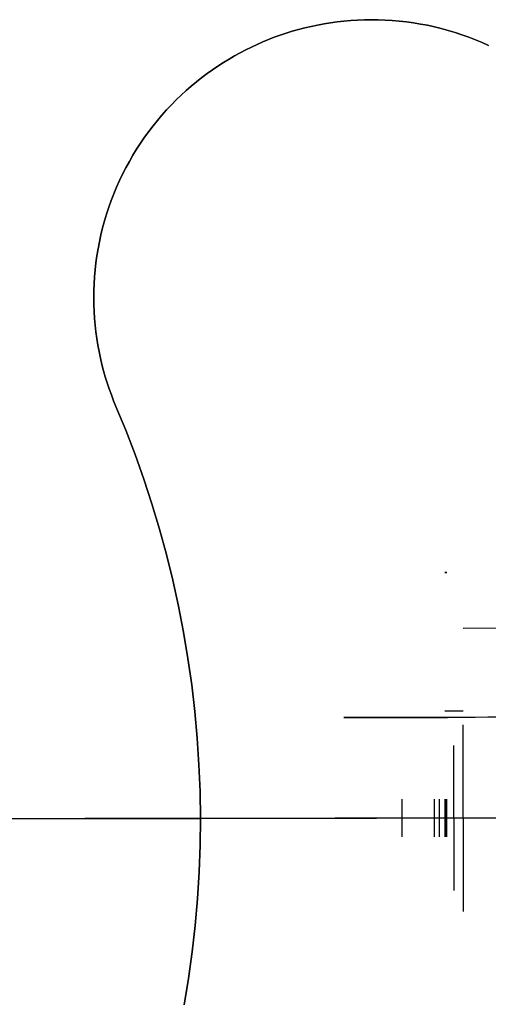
# Model space of a CAD drawing. Header units: millimetres. Extents: x -2852 to 102, y -106 to 97.
# Tile 11 of 256: x -2729 to -2717, y -11 to 15. Entities that reach past the tile are written whole.
import ezdxf

# ---------------------------------------------------------------- set-up
doc = ezdxf.new("R2010")
doc.units = ezdxf.units.MM
doc.header["$MEASUREMENT"] = 0
doc.layers.add('IGES level 0', color=252, linetype='Continuous')
doc.layers.add('Predefinito', color=5, linetype='Continuous')

msp = doc.modelspace()

# ---------------------------------------------------------------- linework, layer by layer
at = {"color": 255, "linetype": 'Continuous', "lineweight": 15}
for points in [[(-2716.759, 14.122), (-2716.933, 14.2), (-2717.109, 14.273), (-2717.287, 14.342), (-2717.467, 14.407), (-2717.648, 14.466), (-2717.83, 14.521), (-2718.014, 14.571), (-2718.198, 14.617), (-2718.384, 14.657), (-2718.569, 14.692), (-2718.755, 14.723), (-2718.942, 14.749), (-2719.128, 14.77), (-2719.314, 14.786), (-2719.5, 14.798), (-2719.685, 14.805), (-2719.869, 14.807), (-2720.053, 14.804), (-2720.235, 14.797), (-2720.417, 14.786), (-2720.596, 14.77), (-2720.775, 14.75), (-2720.952, 14.726), (-2721.126, 14.698), (-2721.299, 14.665), (-2721.47, 14.629), (-2721.639, 14.589), (-2721.806, 14.546), (-2721.97, 14.499), (-2722.132, 14.449), (-2722.291, 14.395), (-2722.448, 14.339), (-2722.602, 14.279), (-2722.753, 14.217), (-2722.903, 14.151), (-2723.053, 14.081), (-2723.202, 14.007), (-2723.351, 13.929), (-2723.5, 13.847), (-2723.647, 13.761), (-2723.794, 13.671), (-2723.94, 13.577), (-2724.084, 13.479), (-2724.227, 13.376), (-2724.369, 13.27), (-2724.509, 13.159), (-2724.647, 13.044), (-2724.783, 12.926), (-2724.916, 12.803), (-2725.048, 12.676), (-2725.177, 12.545), (-2725.303, 12.411), (-2725.426, 12.273), (-2725.547, 12.131), (-2725.664, 11.985), (-2725.778, 11.836), (-2725.888, 11.684), (-2725.995, 11.529), (-2726.098, 11.37), (-2726.197, 11.208), (-2726.292, 11.044), (-2726.383, 10.877), (-2726.47, 10.707), (-2726.552, 10.535), (-2726.631, 10.361), (-2726.704, 10.185), (-2726.773, 10.007), (-2726.837, 9.827), (-2726.897, 9.646), (-2726.952, 9.464), (-2727.002, 9.28), (-2727.047, 9.096), (-2727.088, 8.911), (-2727.123, 8.725), (-2727.154, 8.539), (-2727.18, 8.352), (-2727.201, 8.166), (-2727.217, 7.98), (-2727.228, 7.794), (-2727.235, 7.609), (-2727.237, 7.425), (-2727.235, 7.241), (-2727.228, 7.059), (-2727.217, 6.878), (-2727.201, 6.698), (-2727.181, 6.519), (-2727.157, 6.343), (-2727.128, 6.168), (-2727.096, 5.995), (-2727.06, 5.824), (-2727.02, 5.655), (-2726.977, 5.488), (-2726.93, 5.324), (-2726.879, 5.162), (-2726.826, 5.003), (-2726.769, 4.846), (-2726.71, 4.692), (-2726.647, 4.541)], [(-2724.84, -11.343), (-2724.725, -10.645), (-2724.627, -9.943), (-2724.547, -9.238), (-2724.485, -8.53), (-2724.441, -7.82), (-2724.414, -7.109), (-2724.406, -6.397), (-2724.416, -5.685), (-2724.444, -4.973), (-2724.491, -4.264), (-2724.555, -3.556), (-2724.637, -2.851), (-2724.736, -2.149), (-2724.853, -1.452), (-2724.988, -0.759), (-2725.139, -0.072), (-2725.307, 0.61), (-2725.491, 1.285), (-2725.692, 1.952), (-2725.908, 2.612), (-2726.14, 3.264), (-2726.386, 3.907), (-2726.647, 4.541)]]:
    msp.add_lwpolyline(points, dxfattribs=at)
at = {"layer": 'IGES level 0'}
for points in [[(-2850.406, -6.569), (-2654.406, -6.301)], [(-2747.406, -6.428), (-2654.406, -6.301)], [(-2654.406, -6.301), (-2747.406, -6.428)]]:
    msp.add_lwpolyline(points, dxfattribs=at)
at = {"layer": 'Predefinito'}
for points in [[(-2716.759, 14.122), (-2716.933, 14.2), (-2717.109, 14.273), (-2717.287, 14.342), (-2717.467, 14.407), (-2717.648, 14.466), (-2717.83, 14.521), (-2718.014, 14.571), (-2718.198, 14.617), (-2718.384, 14.657), (-2718.569, 14.692), (-2718.755, 14.723), (-2718.942, 14.749), (-2719.128, 14.77), (-2719.314, 14.786), (-2719.5, 14.798), (-2719.685, 14.805), (-2719.869, 14.807), (-2720.053, 14.804), (-2720.235, 14.797), (-2720.417, 14.786), (-2720.596, 14.77), (-2720.775, 14.75), (-2720.952, 14.726), (-2721.126, 14.698), (-2721.299, 14.665), (-2721.47, 14.629), (-2721.639, 14.589), (-2721.806, 14.546), (-2721.97, 14.499), (-2722.132, 14.449), (-2722.291, 14.395), (-2722.448, 14.339), (-2722.602, 14.279), (-2722.753, 14.217), (-2722.903, 14.151), (-2723.053, 14.081), (-2723.202, 14.007), (-2723.351, 13.929), (-2723.5, 13.847), (-2723.647, 13.761), (-2723.794, 13.671), (-2723.94, 13.577), (-2724.084, 13.479), (-2724.227, 13.376), (-2724.369, 13.27), (-2724.509, 13.159), (-2724.647, 13.044), (-2724.783, 12.926), (-2724.916, 12.803), (-2725.048, 12.676), (-2725.177, 12.545), (-2725.303, 12.411), (-2725.426, 12.273), (-2725.547, 12.131), (-2725.664, 11.985), (-2725.778, 11.836), (-2725.888, 11.684), (-2725.995, 11.529), (-2726.098, 11.37), (-2726.197, 11.208), (-2726.292, 11.044), (-2726.383, 10.877), (-2726.47, 10.707), (-2726.552, 10.535), (-2726.631, 10.361), (-2726.704, 10.185), (-2726.773, 10.007), (-2726.837, 9.827), (-2726.897, 9.646), (-2726.952, 9.464), (-2727.002, 9.28), (-2727.047, 9.096), (-2727.088, 8.911), (-2727.123, 8.725), (-2727.154, 8.539), (-2727.18, 8.352), (-2727.201, 8.166), (-2727.217, 7.98), (-2727.228, 7.794), (-2727.235, 7.609), (-2727.237, 7.425), (-2727.235, 7.241), (-2727.228, 7.059), (-2727.217, 6.878), (-2727.201, 6.698), (-2727.181, 6.519), (-2727.157, 6.343), (-2727.128, 6.168), (-2727.096, 5.995), (-2727.06, 5.824), (-2727.02, 5.655), (-2726.977, 5.488), (-2726.93, 5.324), (-2726.879, 5.162), (-2726.826, 5.003), (-2726.769, 4.846), (-2726.71, 4.692), (-2726.647, 4.541)], [(-2726.647, 4.541), (-2726.71, 4.692), (-2726.769, 4.846), (-2726.826, 5.003), (-2726.879, 5.162), (-2726.93, 5.324), (-2726.977, 5.488), (-2727.02, 5.655), (-2727.06, 5.824), (-2727.096, 5.995), (-2727.128, 6.168), (-2727.157, 6.343), (-2727.181, 6.519), (-2727.201, 6.698), (-2727.217, 6.878), (-2727.228, 7.059), (-2727.235, 7.241), (-2727.237, 7.425), (-2727.235, 7.609), (-2727.228, 7.794), (-2727.217, 7.98), (-2727.201, 8.166), (-2727.18, 8.352), (-2727.154, 8.539), (-2727.123, 8.725), (-2727.088, 8.911), (-2727.047, 9.096), (-2727.002, 9.28), (-2726.952, 9.464), (-2726.897, 9.646), (-2726.837, 9.827), (-2726.773, 10.007), (-2726.704, 10.185), (-2726.631, 10.361), (-2726.552, 10.535), (-2726.47, 10.707), (-2726.383, 10.877), (-2726.292, 11.044), (-2726.197, 11.208), (-2726.098, 11.37), (-2725.995, 11.529), (-2725.888, 11.684), (-2725.778, 11.836), (-2725.664, 11.985), (-2725.547, 12.131), (-2725.426, 12.273), (-2725.303, 12.411), (-2725.177, 12.545), (-2725.048, 12.676), (-2724.916, 12.803), (-2724.783, 12.926), (-2724.647, 13.044), (-2724.509, 13.159), (-2724.369, 13.27), (-2724.227, 13.376), (-2724.084, 13.479), (-2723.94, 13.577), (-2723.794, 13.671), (-2723.647, 13.761), (-2723.5, 13.847), (-2723.351, 13.929), (-2723.202, 14.007), (-2723.053, 14.081), (-2722.903, 14.151), (-2722.753, 14.217), (-2722.602, 14.279), (-2722.448, 14.339), (-2722.291, 14.395), (-2722.132, 14.449), (-2721.97, 14.499), (-2721.806, 14.546), (-2721.639, 14.589), (-2721.47, 14.629), (-2721.299, 14.665), (-2721.126, 14.698), (-2720.952, 14.726), (-2720.775, 14.75), (-2720.596, 14.77), (-2720.417, 14.786), (-2720.235, 14.797), (-2720.053, 14.804), (-2719.869, 14.807), (-2719.685, 14.805), (-2719.5, 14.798), (-2719.314, 14.786), (-2719.128, 14.77), (-2718.942, 14.749), (-2718.755, 14.723), (-2718.569, 14.692), (-2718.384, 14.657), (-2718.198, 14.617), (-2718.014, 14.571), (-2717.83, 14.521), (-2717.648, 14.466), (-2717.467, 14.407), (-2717.287, 14.342), (-2717.109, 14.273), (-2716.933, 14.2), (-2716.759, 14.122)], [(-2716.759, 14.122), (-2716.933, 14.2), (-2717.109, 14.273), (-2717.287, 14.342), (-2717.467, 14.407), (-2717.648, 14.466), (-2717.83, 14.521), (-2718.014, 14.571), (-2718.198, 14.617), (-2718.384, 14.657), (-2718.569, 14.692), (-2718.755, 14.723), (-2718.942, 14.749), (-2719.128, 14.77), (-2719.314, 14.786), (-2719.5, 14.798), (-2719.685, 14.805), (-2719.869, 14.807), (-2720.053, 14.804), (-2720.235, 14.797), (-2720.417, 14.786), (-2720.596, 14.77), (-2720.775, 14.75), (-2720.952, 14.726), (-2721.126, 14.698), (-2721.299, 14.665), (-2721.47, 14.629), (-2721.639, 14.589), (-2721.806, 14.546), (-2721.97, 14.499), (-2722.132, 14.449), (-2722.291, 14.395), (-2722.448, 14.339), (-2722.602, 14.279), (-2722.753, 14.217), (-2722.903, 14.151), (-2723.053, 14.081), (-2723.202, 14.007), (-2723.351, 13.929), (-2723.5, 13.847), (-2723.647, 13.761), (-2723.794, 13.671), (-2723.94, 13.577), (-2724.084, 13.479), (-2724.227, 13.376), (-2724.369, 13.27), (-2724.509, 13.159), (-2724.647, 13.044), (-2724.783, 12.926), (-2724.916, 12.803), (-2725.048, 12.676), (-2725.177, 12.545), (-2725.303, 12.411), (-2725.426, 12.273), (-2725.547, 12.131), (-2725.664, 11.985), (-2725.778, 11.836), (-2725.888, 11.684), (-2725.995, 11.529), (-2726.098, 11.37), (-2726.197, 11.208), (-2726.292, 11.044), (-2726.383, 10.877), (-2726.47, 10.707), (-2726.552, 10.535), (-2726.631, 10.361), (-2726.704, 10.185), (-2726.773, 10.007), (-2726.837, 9.827), (-2726.897, 9.646), (-2726.952, 9.464), (-2727.002, 9.28), (-2727.047, 9.096), (-2727.088, 8.911), (-2727.123, 8.725), (-2727.154, 8.539), (-2727.18, 8.352), (-2727.201, 8.166), (-2727.217, 7.98), (-2727.228, 7.794), (-2727.235, 7.609), (-2727.237, 7.425), (-2727.235, 7.241), (-2727.228, 7.059), (-2727.217, 6.878), (-2727.201, 6.698), (-2727.181, 6.519), (-2727.157, 6.343), (-2727.128, 6.168), (-2727.096, 5.995), (-2727.06, 5.824), (-2727.02, 5.655), (-2726.977, 5.488), (-2726.93, 5.324), (-2726.879, 5.162), (-2726.826, 5.003), (-2726.769, 4.846), (-2726.71, 4.692), (-2726.647, 4.541)], [(-2726.647, 4.541), (-2726.71, 4.692), (-2726.769, 4.846), (-2726.826, 5.003), (-2726.879, 5.162), (-2726.93, 5.324), (-2726.977, 5.488), (-2727.02, 5.655), (-2727.06, 5.824), (-2727.096, 5.995), (-2727.128, 6.168), (-2727.157, 6.343), (-2727.181, 6.519), (-2727.201, 6.698), (-2727.217, 6.878), (-2727.228, 7.059), (-2727.235, 7.241), (-2727.237, 7.425), (-2727.235, 7.609), (-2727.228, 7.794), (-2727.217, 7.98), (-2727.201, 8.166), (-2727.18, 8.352), (-2727.154, 8.539), (-2727.123, 8.725), (-2727.088, 8.911), (-2727.047, 9.096), (-2727.002, 9.28), (-2726.952, 9.464), (-2726.897, 9.646), (-2726.837, 9.827), (-2726.773, 10.007), (-2726.704, 10.185), (-2726.631, 10.361), (-2726.552, 10.535), (-2726.47, 10.707), (-2726.383, 10.877), (-2726.292, 11.044), (-2726.197, 11.208), (-2726.098, 11.37), (-2725.995, 11.529), (-2725.888, 11.684), (-2725.778, 11.836), (-2725.664, 11.985), (-2725.547, 12.131), (-2725.426, 12.273), (-2725.303, 12.411), (-2725.177, 12.545), (-2725.048, 12.676), (-2724.916, 12.803), (-2724.783, 12.926), (-2724.647, 13.044), (-2724.509, 13.159), (-2724.369, 13.27), (-2724.227, 13.376), (-2724.084, 13.479), (-2723.94, 13.577), (-2723.794, 13.671), (-2723.647, 13.761), (-2723.5, 13.847), (-2723.351, 13.929), (-2723.202, 14.007), (-2723.053, 14.081), (-2722.903, 14.151), (-2722.753, 14.217), (-2722.602, 14.279), (-2722.448, 14.339), (-2722.291, 14.395), (-2722.132, 14.449), (-2721.97, 14.499), (-2721.806, 14.546), (-2721.639, 14.589), (-2721.47, 14.629), (-2721.299, 14.665), (-2721.126, 14.698), (-2720.952, 14.726), (-2720.775, 14.75), (-2720.596, 14.77), (-2720.417, 14.786), (-2720.235, 14.797), (-2720.053, 14.804), (-2719.869, 14.807), (-2719.685, 14.805), (-2719.5, 14.798), (-2719.314, 14.786), (-2719.128, 14.77), (-2718.942, 14.749), (-2718.755, 14.723), (-2718.569, 14.692), (-2718.384, 14.657), (-2718.198, 14.617), (-2718.014, 14.571), (-2717.83, 14.521), (-2717.648, 14.466), (-2717.467, 14.407), (-2717.287, 14.342), (-2717.109, 14.273), (-2716.933, 14.2), (-2716.759, 14.122)], [(-2716.759, 14.122), (-2716.933, 14.2), (-2717.109, 14.273), (-2717.287, 14.342), (-2717.467, 14.407), (-2717.648, 14.466), (-2717.83, 14.521), (-2718.014, 14.571), (-2718.198, 14.617), (-2718.384, 14.657), (-2718.569, 14.692), (-2718.755, 14.723), (-2718.942, 14.749), (-2719.128, 14.77), (-2719.314, 14.786), (-2719.5, 14.798), (-2719.685, 14.805), (-2719.869, 14.807), (-2720.053, 14.804), (-2720.235, 14.797), (-2720.417, 14.786), (-2720.596, 14.77), (-2720.775, 14.75), (-2720.952, 14.726), (-2721.126, 14.698), (-2721.299, 14.665), (-2721.47, 14.629), (-2721.639, 14.589), (-2721.806, 14.546), (-2721.97, 14.499), (-2722.132, 14.449), (-2722.291, 14.395), (-2722.448, 14.339), (-2722.602, 14.279), (-2722.753, 14.217), (-2722.903, 14.151), (-2723.053, 14.081), (-2723.202, 14.007), (-2723.351, 13.929), (-2723.5, 13.847), (-2723.647, 13.761), (-2723.794, 13.671), (-2723.94, 13.577), (-2724.084, 13.479), (-2724.227, 13.376), (-2724.369, 13.27), (-2724.509, 13.159), (-2724.647, 13.044), (-2724.783, 12.926), (-2724.916, 12.803), (-2725.048, 12.676), (-2725.177, 12.545), (-2725.303, 12.411), (-2725.426, 12.273), (-2725.547, 12.131), (-2725.664, 11.985), (-2725.778, 11.836), (-2725.888, 11.684), (-2725.995, 11.529), (-2726.098, 11.37), (-2726.197, 11.208), (-2726.292, 11.044), (-2726.383, 10.877), (-2726.47, 10.707), (-2726.552, 10.535), (-2726.631, 10.361), (-2726.704, 10.185), (-2726.773, 10.007), (-2726.837, 9.827), (-2726.897, 9.646), (-2726.952, 9.464), (-2727.002, 9.28), (-2727.047, 9.096), (-2727.088, 8.911), (-2727.123, 8.725), (-2727.154, 8.539), (-2727.18, 8.352), (-2727.201, 8.166), (-2727.217, 7.98), (-2727.228, 7.794), (-2727.235, 7.609), (-2727.237, 7.425), (-2727.235, 7.241), (-2727.228, 7.059), (-2727.217, 6.878), (-2727.201, 6.698), (-2727.181, 6.519), (-2727.157, 6.343), (-2727.128, 6.168), (-2727.096, 5.995), (-2727.06, 5.824), (-2727.02, 5.655), (-2726.977, 5.488), (-2726.93, 5.324), (-2726.879, 5.162), (-2726.826, 5.003), (-2726.769, 4.846), (-2726.71, 4.692), (-2726.647, 4.541)], [(-2724.84, -11.343), (-2724.725, -10.645), (-2724.627, -9.943), (-2724.547, -9.238), (-2724.485, -8.53), (-2724.441, -7.82), (-2724.414, -7.109), (-2724.406, -6.397), (-2724.416, -5.685), (-2724.444, -4.973), (-2724.491, -4.264), (-2724.555, -3.556), (-2724.637, -2.851), (-2724.736, -2.149), (-2724.853, -1.452), (-2724.988, -0.759), (-2725.139, -0.072), (-2725.307, 0.61), (-2725.491, 1.285), (-2725.692, 1.952), (-2725.908, 2.612), (-2726.14, 3.264), (-2726.386, 3.907), (-2726.647, 4.541)], [(-2724.84, -11.343), (-2724.725, -10.645), (-2724.627, -9.943), (-2724.547, -9.238), (-2724.485, -8.53), (-2724.441, -7.82), (-2724.414, -7.109), (-2724.406, -6.397), (-2724.416, -5.685), (-2724.444, -4.973), (-2724.491, -4.264), (-2724.555, -3.556), (-2724.637, -2.851), (-2724.736, -2.149), (-2724.853, -1.452), (-2724.988, -0.759), (-2725.139, -0.072), (-2725.307, 0.61), (-2725.491, 1.285), (-2725.692, 1.952), (-2725.908, 2.612), (-2726.14, 3.264), (-2726.386, 3.907), (-2726.647, 4.541)], [(-2726.647, 4.541), (-2726.386, 3.907), (-2726.14, 3.264), (-2725.908, 2.612), (-2725.692, 1.952), (-2725.491, 1.285), (-2725.307, 0.61), (-2725.139, -0.072), (-2724.988, -0.759), (-2724.853, -1.452), (-2724.736, -2.149), (-2724.637, -2.851), (-2724.555, -3.556), (-2724.491, -4.264), (-2724.444, -4.973), (-2724.416, -5.685), (-2724.406, -6.397), (-2724.414, -7.109), (-2724.441, -7.82), (-2724.485, -8.53), (-2724.547, -9.238), (-2724.627, -9.943), (-2724.725, -10.645), (-2724.84, -11.343)], [(-2724.84, -11.343), (-2724.725, -10.645), (-2724.627, -9.943), (-2724.547, -9.238), (-2724.485, -8.53), (-2724.441, -7.82), (-2724.414, -7.109), (-2724.406, -6.397), (-2724.416, -5.685), (-2724.444, -4.973), (-2724.491, -4.264), (-2724.555, -3.556), (-2724.637, -2.851), (-2724.736, -2.149), (-2724.853, -1.452), (-2724.988, -0.759), (-2725.139, -0.072), (-2725.307, 0.61), (-2725.491, 1.285), (-2725.692, 1.952), (-2725.908, 2.612), (-2726.14, 3.264), (-2726.386, 3.907), (-2726.647, 4.541)], [(-2726.647, 4.541), (-2726.386, 3.907), (-2726.14, 3.264), (-2725.908, 2.612), (-2725.692, 1.952), (-2725.491, 1.285), (-2725.307, 0.61), (-2725.139, -0.072), (-2724.988, -0.759), (-2724.853, -1.452), (-2724.736, -2.149), (-2724.637, -2.851), (-2724.555, -3.556), (-2724.491, -4.264), (-2724.444, -4.973), (-2724.416, -5.685), (-2724.406, -6.397), (-2724.414, -7.109), (-2724.441, -7.82), (-2724.485, -8.53), (-2724.547, -9.238), (-2724.627, -9.943), (-2724.725, -10.645), (-2724.84, -11.343)], [(-2717.426, -8.865), (-2717.433, -3.909)], [(-2717.673, -8.31), (-2717.678, -4.465)], [(-2719.064, -5.889), (-2719.063, -6.889)], [(-2718.202, -5.888), (-2718.201, -6.888)], [(-2718.074, -5.888), (-2718.072, -6.888)], [(-2717.922, -5.888), (-2717.92, -6.888)], [(-2717.895, -6.888), (-2717.896, -5.888)], [(-2717.869, -6.888), (-2717.87, -5.888)], [(-2780.406, -6.473), (-2724.406, -6.397)], [(-2780.406, -6.473), (-2724.406, -6.397)]]:
    msp.add_lwpolyline(points, dxfattribs=at)
at = {"layer": 'Predefinito', "extrusion": (1, 0, 0)}
for points in [[(14.217, 1066), (14.217, 1071)], [(4.541, 1066), (4.541, 1071)], [(4.541, 1066), (4.541, 1071)]]:
    msp.add_lwpolyline(points, dxfattribs=at)
at = {"layer": 'Predefinito', "extrusion": (-0.447515, -0.00061175, 0.894276)}
for points in [[(-1.828, -1952.143), (-1.825, -1952.279), (-1.818, -1952.416), (-1.807, -1952.552), (-1.79, -1952.687), (-1.769, -1952.822), (-1.744, -1952.956), (-1.714, -1953.09), (-1.679, -1953.222), (-1.64, -1953.353), (-1.597, -1953.482), (-1.549, -1953.61), (-1.496, -1953.736), (-1.44, -1953.861), (-1.379, -1953.983), (-1.314, -1954.103), (-1.245, -1954.221), (-1.172, -1954.336), (-1.096, -1954.449), (-1.015, -1954.56), (-0.93, -1954.667), (-0.842, -1954.771), (-0.751, -1954.873), (-0.656, -1954.971), (-0.558, -1955.066), (-0.456, -1955.157), (-0.352, -1955.245), (-0.245, -1955.33), (-0.134, -1955.41), (-0.021, -1955.487), (0.094, -1955.56), (0.212, -1955.629), (0.332, -1955.694), (0.454, -1955.755), (0.579, -1955.811), (0.705, -1955.864), (0.833, -1955.912), (0.962, -1955.955), (1.093, -1955.994), (1.225, -1956.029), (1.359, -1956.059), (1.493, -1956.084), (1.628, -1956.105), (1.763, -1956.122), (1.899, -1956.133), (2.036, -1956.14), (2.172, -1956.143)], [(2.172, -1956.025), (2.036, -1956.022), (1.899, -1956.015), (1.763, -1956.004), (1.628, -1955.988), (1.493, -1955.967), (1.359, -1955.941), (1.225, -1955.911), (1.093, -1955.876), (0.962, -1955.837), (0.833, -1955.794), (0.705, -1955.746), (0.579, -1955.694), (0.454, -1955.637), (0.332, -1955.576), (0.212, -1955.511), (0.094, -1955.442), (-0.021, -1955.37), (-0.134, -1955.293), (-0.245, -1955.212), (-0.352, -1955.128), (-0.456, -1955.04), (-0.558, -1954.948), (-0.656, -1954.853), (-0.751, -1954.755), (-0.842, -1954.654), (-0.93, -1954.549), (-1.015, -1954.442), (-1.096, -1954.332), (-1.172, -1954.219), (-1.245, -1954.103), (-1.314, -1953.985), (-1.379, -1953.865), (-1.44, -1953.743), (-1.496, -1953.618), (-1.549, -1953.492), (-1.597, -1953.364), (-1.64, -1953.235), (-1.679, -1953.104), (-1.714, -1952.972), (-1.744, -1952.839), (-1.769, -1952.704), (-1.79, -1952.569), (-1.807, -1952.434), (-1.818, -1952.298), (-1.825, -1952.161), (-1.828, -1952.025)], [(3.172, -1956.143), (3.309, -1956.14), (3.445, -1956.133), (3.581, -1956.122), (3.717, -1956.105), (3.852, -1956.084), (3.986, -1956.059), (4.119, -1956.029), (4.252, -1955.994), (4.382, -1955.955), (4.512, -1955.912), (4.64, -1955.864), (4.766, -1955.811), (4.89, -1955.755), (5.013, -1955.694), (5.133, -1955.629), (5.251, -1955.56), (5.366, -1955.487), (5.479, -1955.41), (5.589, -1955.33), (5.697, -1955.245), (5.801, -1955.157), (5.903, -1955.066), (6.001, -1954.971), (6.096, -1954.873), (6.187, -1954.771), (6.275, -1954.667), (6.36, -1954.56), (6.44, -1954.449), (6.517, -1954.336), (6.59, -1954.221), (6.659, -1954.103), (6.724, -1953.983), (6.785, -1953.861), (6.841, -1953.736), (6.893, -1953.61), (6.941, -1953.482), (6.985, -1953.353), (7.024, -1953.222), (7.059, -1953.09), (7.089, -1952.956), (7.114, -1952.822), (7.135, -1952.687), (7.151, -1952.552), (7.163, -1952.416), (7.17, -1952.279), (7.172, -1952.143)], [(7.172, -1952.025), (7.17, -1952.161), (7.163, -1952.298), (7.151, -1952.434), (7.135, -1952.569), (7.114, -1952.704), (7.089, -1952.839), (7.059, -1952.972), (7.024, -1953.104), (6.985, -1953.235), (6.941, -1953.364), (6.893, -1953.492), (6.841, -1953.618), (6.785, -1953.743), (6.724, -1953.865), (6.659, -1953.985), (6.59, -1954.103), (6.517, -1954.219), (6.44, -1954.332), (6.36, -1954.442), (6.275, -1954.549), (6.187, -1954.654), (6.096, -1954.755), (6.001, -1954.853), (5.903, -1954.948), (5.801, -1955.04), (5.697, -1955.128), (5.589, -1955.212), (5.479, -1955.293), (5.366, -1955.37), (5.251, -1955.442), (5.133, -1955.511), (5.013, -1955.576), (4.89, -1955.637), (4.766, -1955.694), (4.64, -1955.746), (4.512, -1955.794), (4.382, -1955.837), (4.252, -1955.876), (4.119, -1955.911), (3.986, -1955.941), (3.852, -1955.967), (3.717, -1955.988), (3.581, -1956.004), (3.445, -1956.015), (3.309, -1956.022), (3.172, -1956.025)]]:
    msp.add_lwpolyline(points, dxfattribs=at)
at = {"layer": 'Predefinito', "extrusion": (-0.550506, -0.000752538, 0.834831)}
for points in [[(-1.828, -1681.188), (-1.825, -1681.324), (-1.818, -1681.461), (-1.807, -1681.597), (-1.79, -1681.732), (-1.769, -1681.867), (-1.744, -1682.002), (-1.714, -1682.135), (-1.679, -1682.267), (-1.64, -1682.398), (-1.597, -1682.527), (-1.549, -1682.655), (-1.496, -1682.781), (-1.44, -1682.906), (-1.379, -1683.028), (-1.314, -1683.148), (-1.245, -1683.266), (-1.172, -1683.382), (-1.096, -1683.495), (-1.015, -1683.605), (-0.93, -1683.712), (-0.842, -1683.817), (-0.751, -1683.918), (-0.656, -1684.016), (-0.558, -1684.111), (-0.456, -1684.203), (-0.352, -1684.291), (-0.245, -1684.375), (-0.134, -1684.456), (-0.021, -1684.533), (0.094, -1684.605), (0.212, -1684.674), (0.332, -1684.739), (0.454, -1684.8), (0.579, -1684.857), (0.705, -1684.909), (0.833, -1684.957), (0.962, -1685), (1.093, -1685.039), (1.225, -1685.074), (1.359, -1685.104), (1.493, -1685.13), (1.628, -1685.151), (1.763, -1685.167), (1.899, -1685.178), (2.036, -1685.185), (2.172, -1685.188)], [(7.172, -1681.188), (7.17, -1681.324), (7.163, -1681.461), (7.151, -1681.597), (7.135, -1681.732), (7.114, -1681.867), (7.089, -1682.002), (7.059, -1682.135), (7.024, -1682.267), (6.985, -1682.398), (6.941, -1682.527), (6.893, -1682.655), (6.841, -1682.781), (6.785, -1682.906), (6.724, -1683.028), (6.659, -1683.148), (6.59, -1683.266), (6.517, -1683.382), (6.44, -1683.495), (6.36, -1683.605), (6.275, -1683.712), (6.187, -1683.817), (6.096, -1683.918), (6.001, -1684.016), (5.903, -1684.111), (5.801, -1684.203), (5.697, -1684.291), (5.589, -1684.375), (5.479, -1684.456), (5.366, -1684.533), (5.251, -1684.605), (5.133, -1684.674), (5.013, -1684.739), (4.89, -1684.8), (4.766, -1684.857), (4.64, -1684.909), (4.512, -1684.957), (4.382, -1685), (4.252, -1685.039), (4.119, -1685.074), (3.986, -1685.104), (3.852, -1685.13), (3.717, -1685.151), (3.581, -1685.167), (3.445, -1685.178), (3.309, -1685.185), (3.172, -1685.188)]]:
    msp.add_lwpolyline(points, dxfattribs=at)
at = {"layer": 'Predefinito', "extrusion": (-0.664547, -0.000908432, 0.747246)}
for points in [[(-0.409, -1326.278), (-0.559, -1326.074), (-0.704, -1325.868), (-0.843, -1325.658), (-0.975, -1325.444), (-1.1, -1325.227), (-1.16, -1325.116), (-1.218, -1325.005), (-1.273, -1324.893), (-1.326, -1324.779), (-1.378, -1324.664), (-1.426, -1324.548), (-1.473, -1324.431), (-1.516, -1324.313), (-1.558, -1324.193), (-1.597, -1324.073), (-1.633, -1323.951), (-1.666, -1323.829), (-1.696, -1323.706), (-1.723, -1323.583), (-1.747, -1323.46), (-1.768, -1323.336), (-1.786, -1323.211), (-1.801, -1323.086), (-1.813, -1322.961), (-1.821, -1322.835), (-1.826, -1322.709), (-1.828, -1322.581)], [(0.195, -1326.938), (0.116, -1326.866), (0.038, -1326.79), (-0.04, -1326.712), (-0.116, -1326.631), (-0.191, -1326.547), (-0.265, -1326.46), (-0.338, -1326.37), (-0.409, -1326.278)], [(5.754, -1326.278), (5.682, -1326.37), (5.609, -1326.46), (5.536, -1326.547), (5.46, -1326.631), (5.384, -1326.712), (5.307, -1326.79), (5.229, -1326.866), (5.15, -1326.938)], [(7.172, -1322.581), (7.171, -1322.709), (7.166, -1322.835), (7.157, -1322.961), (7.146, -1323.086), (7.131, -1323.211), (7.113, -1323.336), (7.092, -1323.46), (7.068, -1323.583), (7.041, -1323.706), (7.01, -1323.829), (6.977, -1323.951), (6.941, -1324.073), (6.903, -1324.193), (6.861, -1324.313), (6.817, -1324.431), (6.771, -1324.548), (6.722, -1324.664), (6.671, -1324.779), (6.618, -1324.893), (6.562, -1325.005), (6.505, -1325.116), (6.445, -1325.227), (6.32, -1325.444), (6.188, -1325.658), (6.049, -1325.868), (5.904, -1326.074), (5.754, -1326.278)]]:
    msp.add_lwpolyline(points, dxfattribs=at)
at = {"layer": 'Predefinito', "extrusion": (0.151301, 0.000206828, 0.988488)}
for points in [[(0.409, 2845.935), (0.306, 2846.02), (0.199, 2846.101), (0.09, 2846.178), (-0.021, 2846.252), (-0.135, 2846.322), (-0.251, 2846.388), (-0.369, 2846.45), (-0.489, 2846.508), (-0.612, 2846.563), (-0.735, 2846.613), (-0.861, 2846.658), (-0.988, 2846.7), (-1.116, 2846.738), (-1.246, 2846.771), (-1.376, 2846.8), (-1.507, 2846.824), (-1.639, 2846.844), (-1.772, 2846.86), (-1.905, 2846.871), (-2.039, 2846.877), (-2.172, 2846.88)], [(0.279, 2846.04), (0.168, 2846.123), (0.054, 2846.203), (-0.063, 2846.278), (-0.182, 2846.349), (-0.304, 2846.416), (-0.427, 2846.479), (-0.553, 2846.537), (-0.681, 2846.591), (-0.811, 2846.641), (-0.943, 2846.686), (-1.075, 2846.726), (-1.21, 2846.762), (-1.345, 2846.793), (-1.481, 2846.819), (-1.619, 2846.841), (-1.756, 2846.858), (-1.895, 2846.87), (-2.033, 2846.877), (-2.172, 2846.88)], [(-5.624, 2846.04), (-5.513, 2846.123), (-5.399, 2846.203), (-5.282, 2846.278), (-5.163, 2846.349), (-5.041, 2846.416), (-4.917, 2846.479), (-4.791, 2846.537), (-4.663, 2846.591), (-4.534, 2846.641), (-4.402, 2846.686), (-4.269, 2846.726), (-4.135, 2846.762), (-4, 2846.793), (-3.863, 2846.819), (-3.726, 2846.841), (-3.588, 2846.858), (-3.45, 2846.87), (-3.311, 2846.877), (-3.172, 2846.88)], [(-3.172, 2846.88), (-3.306, 2846.877), (-3.439, 2846.871), (-3.573, 2846.86), (-3.705, 2846.844), (-3.837, 2846.824), (-3.969, 2846.8), (-4.099, 2846.771), (-4.229, 2846.738), (-4.357, 2846.7), (-4.484, 2846.658), (-4.609, 2846.613), (-4.733, 2846.563), (-4.855, 2846.508), (-4.976, 2846.45), (-5.094, 2846.388), (-5.21, 2846.322), (-5.324, 2846.252), (-5.435, 2846.178), (-5.544, 2846.101), (-5.65, 2846.02), (-5.754, 2845.935)]]:
    msp.add_lwpolyline(points, dxfattribs=at)
at = {"layer": 'Predefinito', "extrusion": (0.446911, 0.000610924, 0.894578)}
for points in [[(-0.195, 2904.169), (-0.298, 2904.228), (-0.404, 2904.285), (-0.513, 2904.34), (-0.625, 2904.391), (-0.74, 2904.44), (-0.857, 2904.485), (-0.978, 2904.527), (-1.101, 2904.565), (-1.226, 2904.599), (-1.355, 2904.63), (-1.419, 2904.643), (-1.485, 2904.656), (-1.551, 2904.668), (-1.618, 2904.678), (-1.685, 2904.687), (-1.753, 2904.695), (-1.822, 2904.702), (-1.891, 2904.708), (-1.96, 2904.713), (-2.031, 2904.716), (-2.101, 2904.718), (-2.172, 2904.718)], [(-3.172, 2904.718), (-3.244, 2904.718), (-3.314, 2904.716), (-3.384, 2904.713), (-3.454, 2904.708), (-3.523, 2904.702), (-3.591, 2904.695), (-3.659, 2904.687), (-3.727, 2904.678), (-3.793, 2904.668), (-3.86, 2904.656), (-3.925, 2904.643), (-3.99, 2904.63), (-4.118, 2904.599), (-4.244, 2904.565), (-4.367, 2904.527), (-4.487, 2904.485), (-4.605, 2904.44), (-4.72, 2904.391), (-4.832, 2904.34), (-4.941, 2904.285), (-5.047, 2904.228), (-5.15, 2904.169)]]:
    msp.add_lwpolyline(points, dxfattribs=at)
at = {"layer": 'Predefinito', "extrusion": (-0.001367, 0.999999, 0)}
for points in [[(2691.895, 1071.82), (2692.004, 1072.314), (2692.131, 1072.804), (2692.275, 1073.289), (2692.436, 1073.768), (2692.613, 1074.242), (2692.807, 1074.709), (2693.016, 1075.17), (2693.242, 1075.622), (2693.484, 1076.067), (2693.74, 1076.503), (2694.012, 1076.929), (2694.299, 1077.346), (2694.6, 1077.753), (2694.915, 1078.148), (2695.243, 1078.533), (2695.585, 1078.906), (2695.939, 1079.267), (2696.306, 1079.615), (2696.685, 1079.95), (2697.076, 1080.272), (2697.477, 1080.58), (2697.889, 1080.873), (2698.31, 1081.153), (2698.742, 1081.417), (2699.182, 1081.666), (2699.63, 1081.9), (2700.087, 1082.118), (2700.551, 1082.319), (2701.021, 1082.505), (2701.498, 1082.674), (2701.98, 1082.826), (2702.468, 1082.961), (2702.96, 1083.08), (2703.455, 1083.181), (2703.954, 1083.264), (2704.456, 1083.331), (2704.959, 1083.379), (2705.464, 1083.41), (2705.97, 1083.424), (2706.475, 1083.42), (2706.981, 1083.398), (2707.485, 1083.358), (2707.988, 1083.301), (2708.488, 1083.227), (2708.985, 1083.135), (2709.479, 1083.026), (2709.969, 1082.899), (2710.454, 1082.756), (2710.934, 1082.596), (2711.408, 1082.419), (2711.875, 1082.226), (2712.336, 1082.016), (2712.789, 1081.791), (2713.233, 1081.55), (2713.669, 1081.293), (2714.096, 1081.022), (2714.513, 1080.736), (2714.92, 1080.435), (2715.316, 1080.121), (2715.701, 1079.793), (2716.074, 1079.451), (2716.435, 1079.097), (2716.784, 1078.73), (2717.119, 1078.352), (2717.442, 1077.962), (2717.75, 1077.561), (2718.044, 1077.149), (2718.324, 1076.728), (2718.588, 1076.297), (2718.838, 1075.857), (2719.072, 1075.408), (2719.29, 1074.952), (2719.492, 1074.488), (2719.678, 1074.018), (2719.848, 1073.541), (2720, 1073.059), (2720.136, 1072.572), (2720.255, 1072.08), (2720.356, 1071.585), (2720.44, 1071.086), (2720.507, 1070.585), (2720.556, 1070.081), (2720.588, 1069.576), (2720.602, 1069.071), (2720.598, 1068.565), (2720.577, 1068.059), (2720.538, 1067.555), (2720.481, 1067.053), (2720.407, 1066.552), (2720.316, 1066.055), (2720.207, 1065.561), (2720.081, 1065.071), (2719.938, 1064.586), (2719.778, 1064.106), (2719.602, 1063.632), (2719.409, 1063.164), (2719.2, 1062.703), (2718.975, 1062.25), (2718.735, 1061.805), (2718.479, 1061.369), (2718.208, 1060.942)], [(2717.876, 1059.427), (2717.866, 1059.499), (2717.859, 1059.57), (2717.854, 1059.642), (2717.851, 1059.714), (2717.851, 1059.786), (2717.854, 1059.858), (2717.858, 1059.93), (2717.865, 1060.002), (2717.875, 1060.074), (2717.887, 1060.145), (2717.901, 1060.215), (2717.918, 1060.286), (2717.936, 1060.355), (2717.958, 1060.424), (2717.981, 1060.492), (2718.007, 1060.559), (2718.035, 1060.626), (2718.065, 1060.691), (2718.098, 1060.756), (2718.132, 1060.819), (2718.169, 1060.881), (2718.208, 1060.942)], [(2691.895, 1071.82), (2692.004, 1072.314), (2692.131, 1072.804), (2692.275, 1073.289), (2692.436, 1073.768), (2692.613, 1074.242), (2692.807, 1074.709), (2693.016, 1075.17), (2693.242, 1075.622), (2693.484, 1076.067), (2693.74, 1076.503), (2694.012, 1076.929), (2694.299, 1077.346), (2694.6, 1077.753), (2694.915, 1078.148), (2695.243, 1078.533), (2695.585, 1078.906), (2695.939, 1079.267), (2696.306, 1079.615), (2696.685, 1079.95), (2697.076, 1080.272), (2697.477, 1080.58), (2697.889, 1080.873), (2698.31, 1081.153), (2698.742, 1081.417), (2699.182, 1081.666), (2699.63, 1081.9), (2700.087, 1082.118), (2700.551, 1082.319), (2701.021, 1082.505), (2701.498, 1082.674), (2701.98, 1082.826), (2702.468, 1082.961), (2702.96, 1083.08), (2703.455, 1083.181), (2703.954, 1083.264), (2704.456, 1083.331), (2704.959, 1083.379), (2705.464, 1083.41), (2705.97, 1083.424), (2706.475, 1083.42), (2706.981, 1083.398), (2707.485, 1083.358), (2707.988, 1083.301), (2708.488, 1083.227), (2708.985, 1083.135), (2709.479, 1083.026), (2709.969, 1082.899), (2710.454, 1082.756), (2710.934, 1082.596), (2711.408, 1082.419), (2711.875, 1082.226), (2712.336, 1082.016), (2712.789, 1081.791), (2713.233, 1081.55), (2713.669, 1081.293), (2714.096, 1081.022), (2714.513, 1080.736), (2714.92, 1080.435), (2715.316, 1080.121), (2715.701, 1079.793), (2716.074, 1079.451), (2716.435, 1079.097), (2716.784, 1078.73), (2717.119, 1078.352), (2717.442, 1077.962), (2717.75, 1077.561), (2718.044, 1077.149), (2718.324, 1076.728), (2718.588, 1076.297), (2718.838, 1075.857), (2719.072, 1075.408), (2719.29, 1074.952), (2719.492, 1074.488), (2719.678, 1074.018), (2719.848, 1073.541), (2720, 1073.059), (2720.136, 1072.572), (2720.255, 1072.08), (2720.356, 1071.585), (2720.44, 1071.086), (2720.507, 1070.585), (2720.556, 1070.081), (2720.588, 1069.576), (2720.602, 1069.071), (2720.598, 1068.565), (2720.577, 1068.059), (2720.538, 1067.555), (2720.481, 1067.053), (2720.407, 1066.552), (2720.316, 1066.055), (2720.207, 1065.561), (2720.081, 1065.071), (2719.938, 1064.586), (2719.778, 1064.106), (2719.602, 1063.632), (2719.409, 1063.164), (2719.2, 1062.703), (2718.975, 1062.25), (2718.735, 1061.805), (2718.479, 1061.369), (2718.208, 1060.942)], [(2717.876, 1059.427), (2717.866, 1059.499), (2717.859, 1059.57), (2717.854, 1059.642), (2717.851, 1059.714), (2717.851, 1059.786), (2717.854, 1059.858), (2717.858, 1059.93), (2717.865, 1060.002), (2717.875, 1060.074), (2717.887, 1060.145), (2717.901, 1060.215), (2717.918, 1060.286), (2717.936, 1060.355), (2717.958, 1060.424), (2717.981, 1060.492), (2718.007, 1060.559), (2718.035, 1060.626), (2718.065, 1060.691), (2718.098, 1060.756), (2718.132, 1060.819), (2718.169, 1060.881), (2718.208, 1060.942)], [(2691.895, 1071.82), (2692.004, 1072.314), (2692.131, 1072.804), (2692.275, 1073.289), (2692.436, 1073.768), (2692.613, 1074.242), (2692.807, 1074.709), (2693.016, 1075.17), (2693.242, 1075.622), (2693.484, 1076.067), (2693.74, 1076.503), (2694.012, 1076.929), (2694.299, 1077.346), (2694.6, 1077.753), (2694.915, 1078.148), (2695.243, 1078.533), (2695.585, 1078.906), (2695.939, 1079.267), (2696.306, 1079.615), (2696.685, 1079.95), (2697.076, 1080.272), (2697.477, 1080.58), (2697.889, 1080.873), (2698.31, 1081.153), (2698.742, 1081.417), (2699.182, 1081.666), (2699.63, 1081.9), (2700.087, 1082.118), (2700.551, 1082.319), (2701.021, 1082.505), (2701.498, 1082.674), (2701.98, 1082.826), (2702.468, 1082.961), (2702.96, 1083.08), (2703.455, 1083.181), (2703.954, 1083.264), (2704.456, 1083.331), (2704.959, 1083.379), (2705.464, 1083.41), (2705.97, 1083.424), (2706.475, 1083.42), (2706.981, 1083.398), (2707.485, 1083.358), (2707.988, 1083.301), (2708.488, 1083.227), (2708.985, 1083.135), (2709.479, 1083.026), (2709.969, 1082.899), (2710.454, 1082.756), (2710.934, 1082.596), (2711.408, 1082.419), (2711.875, 1082.226), (2712.336, 1082.016), (2712.789, 1081.791), (2713.233, 1081.55), (2713.669, 1081.293), (2714.096, 1081.022), (2714.513, 1080.736), (2714.92, 1080.435), (2715.316, 1080.121), (2715.701, 1079.793), (2716.074, 1079.451), (2716.435, 1079.097), (2716.784, 1078.73), (2717.119, 1078.352), (2717.442, 1077.962), (2717.75, 1077.561), (2718.044, 1077.149), (2718.324, 1076.728), (2718.588, 1076.297), (2718.838, 1075.857), (2719.072, 1075.408), (2719.29, 1074.952), (2719.492, 1074.488), (2719.678, 1074.018), (2719.848, 1073.541), (2720, 1073.059), (2720.136, 1072.572), (2720.255, 1072.08), (2720.356, 1071.585), (2720.44, 1071.086), (2720.507, 1070.585), (2720.556, 1070.081), (2720.588, 1069.576), (2720.602, 1069.071), (2720.598, 1068.565), (2720.577, 1068.059), (2720.538, 1067.555), (2720.481, 1067.053), (2720.407, 1066.552), (2720.316, 1066.055), (2720.207, 1065.561), (2720.081, 1065.071), (2719.938, 1064.586), (2719.778, 1064.106), (2719.602, 1063.632), (2719.409, 1063.164), (2719.2, 1062.703), (2718.975, 1062.25), (2718.735, 1061.805), (2718.479, 1061.369), (2718.208, 1060.942)], [(2718.208, 1060.942), (2718.169, 1060.881), (2718.132, 1060.819), (2718.098, 1060.756), (2718.065, 1060.691), (2718.035, 1060.626), (2718.007, 1060.559), (2717.981, 1060.492), (2717.958, 1060.424), (2717.936, 1060.355), (2717.918, 1060.286), (2717.901, 1060.215), (2717.887, 1060.145), (2717.875, 1060.074), (2717.865, 1060.002), (2717.858, 1059.93), (2717.854, 1059.858), (2717.851, 1059.786), (2717.851, 1059.714), (2717.854, 1059.642), (2717.859, 1059.57), (2717.866, 1059.499), (2717.876, 1059.427)]]:
    msp.add_lwpolyline(points, dxfattribs=at)
at = {"layer": 'Predefinito', "extrusion": (-3.12933e-05, 1, -0.000204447)}
for points in [[(2717.922, 1059.09), (2717.871, 1059.426)], [(2717.921, 1059.09), (2717.87, 1059.426)], [(2717.869, 1059.426), (2717.921, 1059.09)]]:
    msp.add_lwpolyline(points, dxfattribs=at)
at = {"layer": 'Predefinito', "extrusion": (-0.001094, 0.999999, 0.00054652)}
msp.add_lwpolyline([(2717.435, 1058.847), (2717.926, 1059.093)], dxfattribs=at)
at = {"layer": 'Predefinito', "extrusion": (-0.000763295, 0.999999, -0.000678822)}
msp.add_lwpolyline([(2712.452, 1063.273), (2717.434, 1058.842)], dxfattribs=at)

doc.saveas('drawing.dxf')
